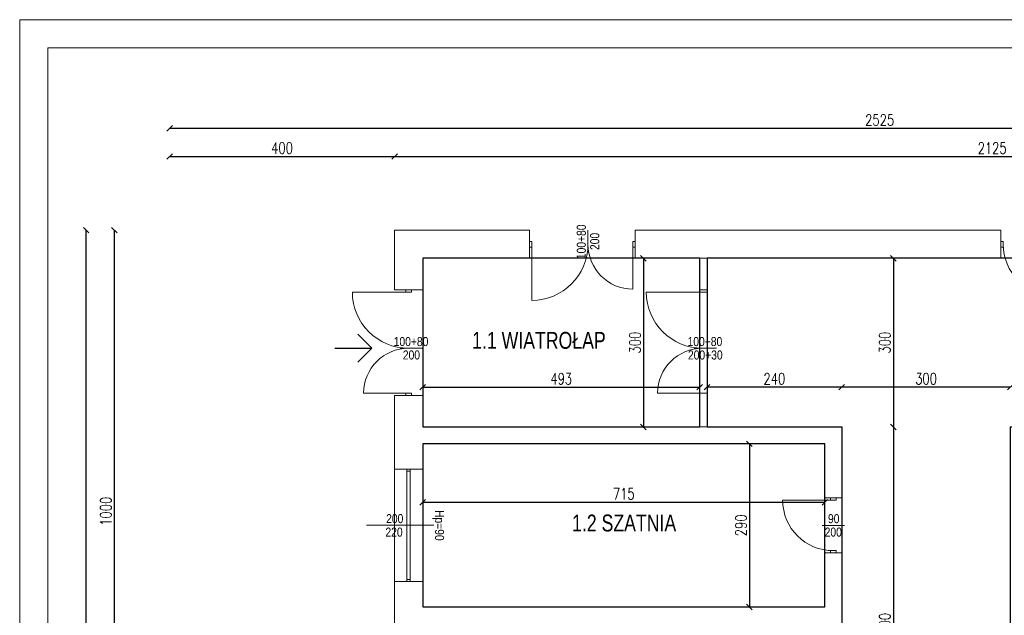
# Model space of a CAD drawing. Header units: metres. Extents: x 8472212 to 8494180, y 5728195 to 5779639.
# Tile 12 of 106: x 8475608 to 8477359, y 5731336 to 5732395. Entities that reach past the tile are written whole.
import ezdxf
from ezdxf.enums import TextEntityAlignment as Align

# ---------------------------------------------------------------- set-up
doc = ezdxf.new("R2010")
doc.units = ezdxf.units.M
doc.header["$MEASUREMENT"] = 0
doc.layers.get('0').update_dxf_attribs({"color": 250, "linetype": 'CONTINUOUS'})
doc.layers.get('Defpoints').update_dxf_attribs({"linetype": 'CONTINUOUS'})
doc.layers.add('!!powierzchnie', color=31, linetype='CONTINUOUS', plot=False)
for name, color, linetype, lineweight in [('!działowe', 253, 'CONTINUOUS', 13), ('!opisy', 255, 'CONTINUOUS', 9), ('!parapety', 21, 'CONTINUOUS', 9), ('!RZUTY STOLARKA wewnętrzna', 191, 'CONTINUOUS', 9), ('!stolarka zew', 4, 'CONTINUOUS', 9), ('!ściany konstrukcyjne', 7, 'CONTINUOUS', 18), ('000 RZUTY STOLARKA DRZWIOWA WEW', 151, 'CONTINUOUS', 9), ('0A_MJ_tabelka', 252, 'CONTINUOUS', 5), ('0A_NIEwidoczne', 222, 'CONTINUOUS', 0), ('działowe', 8, 'CONTINUOUS', 9), ('opisy', 2, 'CONTINUOUS', 5), ('opisy ramki linie', 101, 'CONTINUOUS', 5)]:
    doc.layers.add(name, color=color, linetype=linetype, lineweight=lineweight)
doc.layers.add('RZUTY OPIS POMIESZCZEŃ', color=7, linetype='CONTINUOUS')
doc.styles.add('opis mały', font='ARIALN.TTF', dxfattribs={"height": 16})
doc.styles.get("Standard").update_dxf_attribs({"font": 'Simplex.SHX', "width": 0.75})
doc.dimstyles.new('ISO-25', dxfattribs={"dimtxt": 20, "dimasz": 10, "dimexe": 1.25, "dimexo": 0.625, "dimgap": 5, "dimtad": 1, "dimdec": 0, "dimtxsty": 'Standard', "dimblk": 'OBLIQUE', "dimcen": 2.5, "dimse1": 1, "dimse2": 1, "dimadec": 0, "dimazin": 0, "dimtfac": 1, "dimtdec": 0, "dimtmove": 0, "dimatfit": 3, "dimfxl": 1, "dimarcsym": 0})

# ---------------------------------------------------------------- blocks, each defined once
blk = doc.blocks.new('*U684')
at = {"layer": '!parapety'}
for p, q in [((7761.2, -4380.1), (7961.5, -4380.1)), ((7761.2, -4430.1), (7961.5, -4430.1))]:
    blk.add_line(p, q, dxfattribs=at)
at = {"layer": '!stolarka zew'}
for p, q in [((7961.5, -4402.1), (7761.2, -4402.1)), ((7961.5, -4408.1), (7761.2, -4408.1)), ((7765.2, -4402.1), (7765.2, -4408.1)), ((7957.5, -4402.1), (7957.5, -4408.1))]:
    blk.add_line(p, q, dxfattribs=at)
at = {"layer": '!ściany konstrukcyjne'}
for p, q in [((7761.2, -4430.1), (7761.2, -4380.1)), ((7961.5, -4430.1), (7961.5, -4380.1))]:
    blk.add_line(p, q, dxfattribs=at)
at = {"layer": 'opisy ramki linie'}
for p, q in [((7861.3, -4330.1), (7861.3, -4380.1)), ((7861.3, -4380.1), (7861.3, -4450.1))]:
    blk.add_line(p, q, dxfattribs=at)
at = {"layer": 'opisy', "style": 'opis mały', "flags": 8}
for tag, p in [('SZEROKOŚĆ_OKNO', (7857.3, -4365.1)), ('WYSOKOŚĆ_OKNO', (7881.3, -4363.9))]:
    blk.add_attdef(tag, p, '', height=16, rotation=90, dxfattribs=at)
blk.add_attdef('WYSOKOŚĆ_PARAPETU', text='', height=16, dxfattribs=at).set_placement((7861.3, -4460.1), align=Align.MIDDLE_CENTER)
blk = doc.blocks.new('_Oblique')
at = {"color": 0, "linetype": 'ByBlock', "lineweight": -2}
blk.add_line((-0.5, -0.5), (0.5, 0.5), dxfattribs=at)
blk = doc.blocks.new('*D473')
at = {"layer": '!opisy', "color": 0, "linetype": 'Continuous', "lineweight": -2, "transparency": 16777216}
blk.add_line((8476274.5, 5732151.5), (8478399.5, 5732151.5), dxfattribs=at)
at = {"layer": 'Defpoints', "color": 0, "linetype": 'Continuous', "transparency": 16777216}
for p in [(8478399.5, 5732151.5), (8476274.5, 5731862), (8478399.5, 5731862)]:
    blk.add_point(p, dxfattribs=at)
at = {"layer": '!opisy', "color": 0, "linetype": 'Continuous', "lineweight": -2, "transparency": 16777216, "xscale": 10, "yscale": 10, "zscale": 10, "rotation": 180}
blk.add_blockref('_Oblique', (8476274.5, 5732151.5), dxfattribs=at)
at = {"layer": '!opisy', "color": 0, "linetype": 'Continuous', "lineweight": -2, "transparency": 16777216, "xscale": 10, "yscale": 10, "zscale": 10}
blk.add_blockref('_Oblique', (8478399.5, 5732151.5), dxfattribs=at)
at = {"layer": '!opisy', "color": 0, "linetype": 'Continuous', "transparency": 16777216, "insert": (8477337, 5732166.5), "char_height": 20, "attachment_point": 5}
blk.add_mtext('2125', dxfattribs=at)
blk = doc.blocks.new('*D474')
at = {"layer": '!opisy', "color": 0, "linetype": 'Continuous', "lineweight": -2, "transparency": 16777216}
blk.add_line((8475776.2, 5732020.5), (8475776.2, 5731020.5), dxfattribs=at)
at = {"layer": 'Defpoints', "color": 0, "linetype": 'Continuous', "transparency": 16777216}
for p in [(8476425.5, 5732020.5), (8475776.2, 5731020.5), (8476425.5, 5731020.5)]:
    blk.add_point(p, dxfattribs=at)
at = {"layer": '!opisy', "color": 0, "linetype": 'Continuous', "lineweight": -2, "transparency": 16777216, "xscale": 10, "yscale": 10, "zscale": 10}
for p, rotation in [((8475776.2, 5732020.5), 90), ((8475776.2, 5731020.5), 270)]:
    blk.add_blockref('_Oblique', p, dxfattribs=dict(at, rotation=rotation))
at = {"layer": '!opisy', "color": 0, "linetype": 'Continuous', "transparency": 16777216, "insert": (8475761.2, 5731520.5), "char_height": 20, "attachment_point": 5, "rotation": 90}
blk.add_mtext('1000', dxfattribs=at)
blk = doc.blocks.new('*D476')
at = {"layer": '!opisy', "color": 0, "linetype": 'Continuous', "lineweight": -2, "transparency": 16777216}
blk.add_line((8475874.5, 5732151.5), (8476274.5, 5732151.5), dxfattribs=at)
at = {"layer": 'Defpoints', "color": 0, "linetype": 'Continuous', "transparency": 16777216}
for p in [(8476274.5, 5732151.5), (8475874.5, 5730862), (8476274.5, 5730862)]:
    blk.add_point(p, dxfattribs=at)
at = {"layer": '!opisy', "color": 0, "linetype": 'Continuous', "lineweight": -2, "transparency": 16777216, "xscale": 10, "yscale": 10, "zscale": 10, "rotation": 180}
blk.add_blockref('_Oblique', (8475874.5, 5732151.5), dxfattribs=at)
at = {"layer": '!opisy', "color": 0, "linetype": 'Continuous', "lineweight": -2, "transparency": 16777216, "xscale": 10, "yscale": 10, "zscale": 10}
blk.add_blockref('_Oblique', (8476274.5, 5732151.5), dxfattribs=at)
at = {"layer": '!opisy', "color": 0, "linetype": 'Continuous', "transparency": 16777216, "insert": (8476074.5, 5732166.5), "char_height": 20, "attachment_point": 5}
blk.add_mtext('400', dxfattribs=at)
blk = doc.blocks.new('*D486')
at = {"layer": '!opisy', "color": 0, "linetype": 'Continuous', "lineweight": -2, "transparency": 16777216}
blk.add_line((8477369.5, 5731741.3), (8477069.5, 5731741.3), dxfattribs=at)
at = {"layer": 'Defpoints', "color": 0, "linetype": 'Continuous', "transparency": 16777216}
for p in [(8477069.5, 5731741.3), (8477069.5, 5731670.5), (8477369.5, 5731670.5)]:
    blk.add_point(p, dxfattribs=at)
at = {"layer": '!opisy', "color": 0, "linetype": 'Continuous', "lineweight": -2, "transparency": 16777216, "xscale": 10, "yscale": 10, "zscale": 10, "rotation": 180}
blk.add_blockref('_Oblique', (8477069.5, 5731741.3), dxfattribs=at)
at = {"layer": '!opisy', "color": 0, "linetype": 'Continuous', "lineweight": -2, "transparency": 16777216, "xscale": 10, "yscale": 10, "zscale": 10}
blk.add_blockref('_Oblique', (8477369.5, 5731741.3), dxfattribs=at)
at = {"layer": '!opisy', "color": 0, "linetype": 'Continuous', "transparency": 16777216, "insert": (8477219.5, 5731756.3), "char_height": 20, "attachment_point": 5}
blk.add_mtext('300', dxfattribs=at)
blk = doc.blocks.new('*D487')
at = {"layer": '!opisy', "color": 0, "linetype": 'Continuous', "lineweight": -2, "transparency": 16777216}
blk.add_line((8477069.5, 5731741.3), (8476830, 5731741.3), dxfattribs=at)
at = {"layer": 'Defpoints', "color": 0, "linetype": 'Continuous', "transparency": 16777216}
for p in [(8476830, 5731741.3), (8476830, 5731670.5), (8477069.5, 5731670.5)]:
    blk.add_point(p, dxfattribs=at)
at = {"layer": '!opisy', "color": 0, "linetype": 'Continuous', "lineweight": -2, "transparency": 16777216, "xscale": 10, "yscale": 10, "zscale": 10, "rotation": 180}
blk.add_blockref('_Oblique', (8476830, 5731741.3), dxfattribs=at)
at = {"layer": '!opisy', "color": 0, "linetype": 'Continuous', "lineweight": -2, "transparency": 16777216, "xscale": 10, "yscale": 10, "zscale": 10}
blk.add_blockref('_Oblique', (8477069.5, 5731741.3), dxfattribs=at)
at = {"layer": '!opisy', "color": 0, "linetype": 'Continuous', "transparency": 16777216, "insert": (8476949.8, 5731756.3), "char_height": 20, "attachment_point": 5}
blk.add_mtext('240', dxfattribs=at)
blk = doc.blocks.new('*D488')
at = {"layer": '!opisy', "color": 0, "linetype": 'Continuous', "lineweight": -2, "transparency": 16777216}
blk.add_line((8477161.3, 5731970.5), (8477161.3, 5731670.5), dxfattribs=at)
at = {"layer": 'Defpoints', "color": 0, "linetype": 'Continuous', "transparency": 16777216}
for p in [(8476739.5, 5731970.5), (8476739.5, 5731670.5), (8477161.3, 5731670.5)]:
    blk.add_point(p, dxfattribs=at)
at = {"layer": '!opisy', "color": 0, "linetype": 'Continuous', "lineweight": -2, "transparency": 16777216, "xscale": 10, "yscale": 10, "zscale": 10}
for p, rotation in [((8477161.3, 5731970.5), 90), ((8477161.3, 5731670.5), 270)]:
    blk.add_blockref('_Oblique', p, dxfattribs=dict(at, rotation=rotation))
at = {"layer": '!opisy', "color": 0, "linetype": 'Continuous', "transparency": 16777216, "insert": (8477146.3, 5731820.5), "char_height": 20, "attachment_point": 5, "rotation": 90}
blk.add_mtext('300', dxfattribs=at)
blk = doc.blocks.new('*D489')
at = {"layer": '!opisy', "color": 0, "linetype": 'Continuous', "lineweight": -2, "transparency": 16777216}
blk.add_line((8477161.3, 5731670.5), (8477161.3, 5730970.5), dxfattribs=at)
at = {"layer": 'Defpoints', "color": 0, "linetype": 'Continuous', "transparency": 16777216}
for p in [(8477069.5, 5731670.5), (8477069.5, 5730970.5), (8477161.3, 5730970.5)]:
    blk.add_point(p, dxfattribs=at)
at = {"layer": '!opisy', "color": 0, "linetype": 'Continuous', "lineweight": -2, "transparency": 16777216, "xscale": 10, "yscale": 10, "zscale": 10}
for p, rotation in [((8477161.3, 5731670.5), 90), ((8477161.3, 5730970.5), 270)]:
    blk.add_blockref('_Oblique', p, dxfattribs=dict(at, rotation=rotation))
at = {"layer": '!opisy', "color": 0, "linetype": 'Continuous', "transparency": 16777216, "insert": (8477146.3, 5731320.5), "char_height": 20, "attachment_point": 5, "rotation": 90}
blk.add_mtext('700', dxfattribs=at)
blk = doc.blocks.new('*D492')
at = {"layer": '!opisy', "color": 0, "linetype": 'Continuous', "lineweight": -2, "transparency": 16777216}
blk.add_line((8476905.4, 5731640.5), (8476905.4, 5731350.5), dxfattribs=at)
at = {"layer": 'Defpoints', "color": 0, "linetype": 'Continuous', "transparency": 16777216}
for p in [(8477039.5, 5731640.5), (8476905.4, 5731350.5), (8477039.5, 5731350.5)]:
    blk.add_point(p, dxfattribs=at)
at = {"layer": '!opisy', "color": 0, "linetype": 'Continuous', "lineweight": -2, "transparency": 16777216, "xscale": 10, "yscale": 10, "zscale": 10}
for p, rotation in [((8476905.4, 5731640.5), 90), ((8476905.4, 5731350.5), 270)]:
    blk.add_blockref('_Oblique', p, dxfattribs=dict(at, rotation=rotation))
at = {"layer": '!opisy', "color": 0, "linetype": 'Continuous', "transparency": 16777216, "insert": (8476890.4, 5731495.5), "char_height": 20, "attachment_point": 5, "rotation": 90}
blk.add_mtext('290', dxfattribs=at)
blk = doc.blocks.new('*D493')
at = {"layer": '!opisy', "color": 0, "linetype": 'Continuous', "lineweight": -2, "transparency": 16777216}
blk.add_line((8476324.5, 5731536.7), (8477039.5, 5731536.7), dxfattribs=at)
at = {"layer": 'Defpoints', "color": 0, "linetype": 'Continuous', "transparency": 16777216}
for p in [(8476324.5, 5731640.5), (8477039.5, 5731640.5), (8477039.5, 5731536.7)]:
    blk.add_point(p, dxfattribs=at)
at = {"layer": '!opisy', "color": 0, "linetype": 'Continuous', "lineweight": -2, "transparency": 16777216, "xscale": 10, "yscale": 10, "zscale": 10, "rotation": 180}
blk.add_blockref('_Oblique', (8476324.5, 5731536.7), dxfattribs=at)
at = {"layer": '!opisy', "color": 0, "linetype": 'Continuous', "lineweight": -2, "transparency": 16777216, "xscale": 10, "yscale": 10, "zscale": 10}
blk.add_blockref('_Oblique', (8477039.5, 5731536.7), dxfattribs=at)
at = {"layer": '!opisy', "color": 0, "linetype": 'Continuous', "transparency": 16777216, "insert": (8476682, 5731551.7), "char_height": 20, "attachment_point": 5}
blk.add_mtext('715', dxfattribs=at)
blk = doc.blocks.new('*D509')
at = {"layer": '!opisy', "color": 0, "linetype": 'Continuous', "lineweight": -2, "transparency": 16777216}
blk.add_line((8478399.5, 5732201.5), (8475874.5, 5732201.5), dxfattribs=at)
at = {"layer": 'Defpoints', "color": 0, "linetype": 'Continuous', "transparency": 16777216}
for p in [(8475874.5, 5732201.5), (8478399.5, 5731912), (8475874.5, 5730912)]:
    blk.add_point(p, dxfattribs=at)
at = {"layer": '!opisy', "color": 0, "linetype": 'Continuous', "lineweight": -2, "transparency": 16777216, "xscale": 10, "yscale": 10, "zscale": 10, "rotation": 180}
blk.add_blockref('_Oblique', (8475874.5, 5732201.5), dxfattribs=at)
at = {"layer": '!opisy', "color": 0, "linetype": 'Continuous', "lineweight": -2, "transparency": 16777216, "xscale": 10, "yscale": 10, "zscale": 10}
blk.add_blockref('_Oblique', (8478399.5, 5732201.5), dxfattribs=at)
at = {"layer": '!opisy', "color": 0, "linetype": 'Continuous', "transparency": 16777216, "insert": (8477137, 5732216.5), "char_height": 20, "attachment_point": 5}
blk.add_mtext('2525', dxfattribs=at)
blk = doc.blocks.new('*D510')
at = {"layer": '!opisy', "color": 0, "linetype": 'Continuous', "lineweight": -2, "transparency": 16777216}
blk.add_line((8475726.2, 5729295.5), (8475726.2, 5732020.5), dxfattribs=at)
at = {"layer": 'Defpoints', "color": 0, "linetype": 'Continuous', "transparency": 16777216}
for p in [(8475726.2, 5732020.5), (8476425.5, 5732020.5), (8476025.5, 5729295.5)]:
    blk.add_point(p, dxfattribs=at)
at = {"layer": '!opisy', "color": 0, "linetype": 'Continuous', "lineweight": -2, "transparency": 16777216, "xscale": 10, "yscale": 10, "zscale": 10}
for p, rotation in [((8475726.2, 5732020.5), 90), ((8475726.2, 5729295.5), 270)]:
    blk.add_blockref('_Oblique', p, dxfattribs=dict(at, rotation=rotation))
at = {"layer": '!opisy', "color": 0, "linetype": 'Continuous', "transparency": 16777216, "insert": (8475711.2, 5730658), "char_height": 20, "attachment_point": 5, "rotation": 90}
blk.add_mtext('2725', dxfattribs=at)
blk = doc.blocks.new('*U437')
for p, q in [((44, 0), (44, 90)), ((44, 5), (40, 5)), ((44, 5), (44, -5)), ((134, 5), (138, 5)), ((134, 5), (134, -5)), ((44, -5), (40, -5)), ((134, -5), (138, -5))]:
    blk.add_line(p, q)
blk.add_arc((44, 0), 90, 0, 90)
at = {"layer": 'opisy'}
blk.add_line((89, -20), (89, 20), dxfattribs=at)
at = {"layer": 'opisy', "style": 'opis mały', "flags": 8}
for tag, p in [('SZEROKOŚĆ_DRZWI_AUTO', (85.1, -0.7)), ('WYSOKOŚĆ_DRZWI', (109, 0))]:
    blk.add_attdef(tag, text='', height=16, rotation=90, dxfattribs=at).set_placement(p, align=Align.CENTER)
blk = doc.blocks.new('*U693')
for p, q in [((34, 5), (30, 5)), ((34, -5), (34, 5)), ((124, -5), (124, 5)), ((124, 5), (128, 5)), ((124, 0), (124, -90)), ((34, -5), (30, -5)), ((124, -5), (128, -5))]:
    blk.add_line(p, q)
blk.add_arc((124, 0), 90, 180, 270)
at = {"layer": 'opisy'}
blk.add_line((79, -20), (79, 20), dxfattribs=at)
at = {"layer": 'opisy', "style": 'opis mały', "flags": 8}
for tag, p in [('SZEROKOŚĆ_DRZWI_AUTO', (75.1, -0.7)), ('WYSOKOŚĆ_DRZWI', (99, 0))]:
    blk.add_attdef(tag, text='', height=16, rotation=90, dxfattribs=at).set_placement(p, align=Align.CENTER)
blk = doc.blocks.new('*D752')
at = {"layer": '!opisy', "color": 0, "linetype": 'Continuous', "lineweight": -2, "transparency": 16777216}
blk.add_line((8476324.5, 5731741.3), (8476817, 5731741.3), dxfattribs=at)
at = {"layer": 'Defpoints', "color": 0, "linetype": 'Continuous', "transparency": 16777216}
for p in [(8476817, 5731741.3), (8476324.5, 5731670.5), (8476817, 5731670.5)]:
    blk.add_point(p, dxfattribs=at)
at = {"layer": '!opisy', "color": 0, "linetype": 'Continuous', "lineweight": -2, "transparency": 16777216, "xscale": 10, "yscale": 10, "zscale": 10, "rotation": 180}
blk.add_blockref('_Oblique', (8476324.5, 5731741.3), dxfattribs=at)
at = {"layer": '!opisy', "color": 0, "linetype": 'Continuous', "lineweight": -2, "transparency": 16777216, "xscale": 10, "yscale": 10, "zscale": 10}
blk.add_blockref('_Oblique', (8476817, 5731741.3), dxfattribs=at)
at = {"layer": '!opisy', "color": 0, "linetype": 'Continuous', "transparency": 16777216, "insert": (8476570.8, 5731756.3), "char_height": 20, "attachment_point": 5}
blk.add_mtext('493', dxfattribs=at)
blk = doc.blocks.new('*D753')
at = {"layer": '!opisy', "color": 0, "linetype": 'Continuous', "lineweight": -2, "transparency": 16777216}
blk.add_line((8476717, 5731970.5), (8476717, 5731670.5), dxfattribs=at)
at = {"layer": 'Defpoints', "color": 0, "linetype": 'Continuous', "transparency": 16777216}
for p in [(8476817, 5731970.5), (8476717, 5731670.5), (8476817, 5731670.5)]:
    blk.add_point(p, dxfattribs=at)
at = {"layer": '!opisy', "color": 0, "linetype": 'Continuous', "lineweight": -2, "transparency": 16777216, "xscale": 10, "yscale": 10, "zscale": 10}
for p, rotation in [((8476717, 5731970.5), 90), ((8476717, 5731670.5), 270)]:
    blk.add_blockref('_Oblique', p, dxfattribs=dict(at, rotation=rotation))
at = {"layer": '!opisy', "color": 0, "linetype": 'Continuous', "transparency": 16777216, "insert": (8476702, 5731820.5), "char_height": 20, "attachment_point": 5, "rotation": 90}
blk.add_mtext('300', dxfattribs=at)

msp = doc.modelspace()

# ---------------------------------------------------------------- linework, layer by layer
at = {"layer": '!!powierzchnie', "linetype": 'Continuous'}
for points in [[(8476324.5, 5731970.5), (8476324.5, 5731670.5), (8476817, 5731670.5), (8476817, 5731970.5), (8476324.5, 5731970.5)], [(8476830, 5731970.5), (8476830, 5731670.5), (8477069.5, 5731670.5), (8477069.5, 5730970.5), (8476654.5, 5730970.5), (8476654.5, 5730260.5), (8477369.5, 5730260.5), (8477369.5, 5731670.5), (8478349.5, 5731670.5), (8478349.5, 5731970.5), (8476830, 5731970.5)], [(8476324.5, 5731640.5), (8476324.5, 5731350.5), (8477039.5, 5731350.5), (8477039.5, 5731640.5), (8476324.5, 5731640.5)]]:
    msp.add_lwpolyline(points, dxfattribs=at)
at = {"layer": '!działowe', "linetype": 'Continuous'}
msp.add_line((8476817, 5731914.5), (8476830, 5731914.5), dxfattribs=at)
at = {"layer": '!działowe'}
msp.add_line((8476817, 5731730.5), (8476830, 5731730.5), dxfattribs=at)
at = {"layer": '!RZUTY STOLARKA wewnętrzna', "linetype": 'Continuous'}
msp.add_line((8476737, 5731970.5), (8476727, 5731970.5), dxfattribs=at)
at = {"layer": '!stolarka zew'}
for p, q in [((8476518.4, 5732000.5), (8476514.4, 5732000.5)), ((8476518.4, 5731990.5), (8476518.4, 5732000.5)), ((8476618.4, 5731990.5), (8476618.4, 5732000.5)), ((8476618.4, 5731990.5), (8476618.4, 5732000.5)), ((8476698.4, 5731990.5), (8476698.4, 5732000.5)), ((8476698.4, 5732000.5), (8476702.4, 5732000.5)), ((8476698.4, 5731995.5), (8476698.4, 5731915.5)), ((8476518.4, 5731990.5), (8476514.4, 5731990.5)), ((8476698.4, 5731990.5), (8476702.4, 5731990.5)), ((8476299.5, 5731910.5), (8476199.5, 5731910.5)), ((8476294.5, 5731910.5), (8476294.5, 5731914.5)), ((8476294.5, 5731910.5), (8476304.5, 5731910.5)), ((8476304.5, 5731910.5), (8476304.5, 5731914.5)), ((8476294.5, 5731810.5), (8476304.5, 5731810.5)), ((8476294.5, 5731810.5), (8476304.5, 5731810.5)), ((8476299.5, 5731730.5), (8476219.5, 5731730.5)), ((8476294.5, 5731730.5), (8476304.5, 5731730.5)), ((8476294.5, 5731730.5), (8476294.5, 5731726.5)), ((8476304.5, 5731730.5), (8476304.5, 5731726.5))]:
    msp.add_line(p, q, dxfattribs=at)
at = {"layer": '!stolarka zew', "linetype": 'Continuous'}
msp.add_line((8476518.4, 5731895.5), (8476518.4, 5731995.5), dxfattribs=at)
at = {"layer": '!stolarka zew'}
for centre, radius, start, end in [((8476518.4, 5731995.5), 100, 270, 0), ((8476698.4, 5731995.5), 80, 180, 270), ((8476299.5, 5731910.5), 100, 180, 270), ((8476299.5, 5731730.5), 80, 90, 180)]:
    msp.add_arc(centre, radius, start, end, dxfattribs=at)
at = {"layer": '!ściany konstrukcyjne', "linetype": 'Continuous'}
for p, q in [((8476274.5, 5731970.5), (8476274.5, 5732020.5)), ((8476514.4, 5731970.5), (8476514.4, 5732020.5)), ((8476702.4, 5731970.5), (8476702.4, 5732020.5)), ((8477352.6, 5732020.5), (8477352.6, 5731970.5)), ((8476707, 5731970.5), (8476757, 5731970.5)), ((8476274.5, 5731914.5), (8476324.5, 5731914.5)), ((8476274.5, 5731726.5), (8476324.5, 5731726.5)), ((8477069.5, 5731544.5), (8477039.5, 5731544.5)), ((8477069.5, 5731446.5), (8477039.5, 5731446.5))]:
    msp.add_line(p, q, dxfattribs=at)
for points in [[(8476274.5, 5732020.5), (8476514.4, 5732020.5)], [(8476274.5, 5731914.5), (8476274.5, 5732020.5)], [(8476702.4, 5732020.5), (8477352.6, 5732020.5)], [(8476324.5, 5731914.5), (8476324.5, 5731970.5), (8476514.4, 5731970.5)], [(8476702.4, 5731970.5), (8477352.6, 5731970.5)], [(8476274.5, 5731595.6), (8476274.5, 5731726.5)], [(8476324.5, 5731670.5), (8476324.5, 5731726.5)], [(8476324.5, 5731670.5), (8477069.5, 5731670.5), (8477069.5, 5731544.5)], [(8476324.5, 5731595.6), (8476324.5, 5731640.5)], [(8476324.5, 5731640.5), (8477039.5, 5731640.5), (8477039.5, 5731544.5)], [(8477039.5, 5731446.5), (8477039.5, 5731350.5)], [(8477069.5, 5731446.5), (8477069.5, 5731258.7)], [(8476274.5, 5731260.5), (8476274.5, 5731395.4)], [(8476324.5, 5731350.5), (8476324.5, 5731395.4)], [(8476324.5, 5731350.5), (8477039.5, 5731350.5)]]:
    msp.add_lwpolyline(points, dxfattribs=at)
at = {"layer": '000 RZUTY STOLARKA DRZWIOWA WEW'}
for p, q in [((8476822, 5731910.5), (8476722, 5731910.5)), ((8476817, 5731910.5), (8476817, 5731914.5)), ((8476817, 5731910.5), (8476830, 5731910.5)), ((8476830, 5731910.5), (8476830, 5731914.5)), ((8476822, 5731730.5), (8476742, 5731730.5)), ((8476817, 5731730.5), (8476817, 5731726.5)), ((8476830, 5731730.5), (8476830, 5731726.5))]:
    msp.add_line(p, q, dxfattribs=at)
for centre, radius, start, end in [((8476822, 5731910.5), 100, 180, 270), ((8476822, 5731730.5), 80, 90, 180)]:
    msp.add_arc(centre, radius, start, end, dxfattribs=at)
at = {"layer": '0A_MJ_tabelka', "color": 7, "lineweight": 0}
for p, q in [((8475658, 5732344.8), (8475658, 5728244.8)), ((8478528, 5732344.8), (8475658, 5732344.8))]:
    msp.add_line(p, q, dxfattribs=at)
at = {"layer": '0A_NIEwidoczne', "lineweight": 0}
for p, q in [((8475608, 5732394.8), (8475608, 5728194.8)), ((8478578, 5732394.8), (8475608, 5732394.8))]:
    msp.add_line(p, q, dxfattribs=at)
at = {"layer": 'działowe', "linetype": 'Continuous'}
for p, q in [((8476817, 5731970.5), (8476817, 5731914.5)), ((8476830, 5731914.5), (8476830, 5731970.5)), ((8476817, 5731726.5), (8476817, 5731670.5)), ((8476830, 5731670.5), (8476830, 5731726.5))]:
    msp.add_line(p, q, dxfattribs=at)
at = {"layer": 'opisy'}
for p, q in [((8476618.4, 5731980.5), (8476618.4, 5732020.5)), ((8476284.5, 5731810.5), (8476324.5, 5731810.5)), ((8476807, 5731810.5), (8476847, 5731810.5))]:
    msp.add_line(p, q, dxfattribs=at)
at = {"layer": 'RZUTY OPIS POMIESZCZEŃ'}
for p in [(8476209.3, 5731835.3), (8476168.2, 5731810.5), (8476209.3, 5731785.8)]:
    msp.add_line(p, (8476234, 5731810.5), dxfattribs=at)

# ---------------------------------------------------------------- block references
at = {"layer": '!stolarka zew'}
msp.add_blockref('*U693', (8477322.6, 5731995.5), dxfattribs=at).add_auto_attribs({'SZEROKOŚĆ_DRZWI_AUTO': '90', 'WYSOKOŚĆ_DRZWI': '200'})
at = {"layer": '!ściany konstrukcyjne'}
ref = msp.add_blockref('*U684', (8471894.4, 5739356.9), dxfattribs=dict(at, xscale=-1, rotation=90))
ref.add_attrib('WYSOKOŚĆ_OKNO', '220', (8476258.3, 5731475.5), dxfattribs={"layer": 'opisy', "height": 16, "style": 'opis mały'})
ref.add_attrib('WYSOKOŚĆ_PARAPETU', 'Hp=90', dxfattribs={"layer": 'opisy', "height": 16, "rotation": 270, "style": 'opis mały'}).set_placement((8476354.5, 5731495.5), align=Align.MIDDLE_CENTER)
ref.add_attrib('SZEROKOŚĆ_OKNO', '200', (8476259.5, 5731499.5), dxfattribs={"layer": 'opisy', "height": 16, "style": 'opis mały'})
at = {"layer": '000 RZUTY STOLARKA DRZWIOWA WEW'}
ref = msp.add_blockref('*U437', (8477054.5, 5731584.5), dxfattribs=dict(at, xscale=-1, rotation=90))
ref.add_attrib('SZEROKOŚĆ_DRZWI_AUTO', '90', dxfattribs={"layer": 'opisy', "height": 16, "style": 'opis mały', "flags": 8}).set_placement((8477055.3, 5731499.4), align=Align.CENTER)
ref.add_attrib('WYSOKOŚĆ_DRZWI', '200', dxfattribs={"layer": 'opisy', "height": 16, "style": 'opis mały', "flags": 8}).set_placement((8477054.5, 5731475.5), align=Align.CENTER)

# ---------------------------------------------------------------- texts
at = {"layer": '!opisy', "linetype": 'Continuous', "char_height": 30, "attachment_point": 1}
for s, insert in [('\\pi328.43;{\\fArial|b0|i0|c238|p34;1.1 WIATROŁAP}', (8476084, 5731839.5)), ('\\pi284.05;{\\fArial|b0|i0|c238|p34;1.11 POMIESZCZENIE\\P\\pi333.36;PORZĄDKOWE}', (8477126.3, 5731537.1)), ('\\pi353.92;{\\fArial|b0|i0|c238|p34;1.2 SZATNIA}', (8476236.2, 5731514.7))]:
    msp.add_mtext_dynamic_manual_height_columns(s, width=889.628, gutter_width=12.5, heights=[0], dxfattribs=dict(at, insert=insert))
at = {"layer": 'opisy', "style": 'opis mały', "flags": 8}
for tag, text, p in [('100+80', '###', (8476614.5, 5731999.8)), ('200', '200', (8476638.4, 5732000.5))]:
    msp.add_attdef(tag, text=text, height=16, rotation=90, dxfattribs=at).set_placement(p, align=Align.CENTER)
for tag, text, p in [('100+80', '100', (8476303.8, 5731814.4)), ('100+80', '100', (8476826.3, 5731814.4)), ('200', '200', (8476304.5, 5731790.5)), ('200+30', '200', (8476827, 5731790.5))]:
    msp.add_attdef(tag, text=text, height=16, dxfattribs=at).set_placement(p, align=Align.CENTER)

# ---------------------------------------------------------------- dimensions: what is measured, and where the dimension line sits
at = {"layer": '!opisy', "linetype": 'Continuous'}
for base, p1, p2, picture, middle in [((8475874.5, 5732201.5), (8478399.5, 5731912), (8475874.5, 5730912), '*D509', (8477137, 5732216.5)), ((8478399.5, 5732151.5), (8476274.5, 5731862), (8478399.5, 5731862), '*D473', (8477337, 5732166.5)), ((8476817.0316198, 5731741.3458592), (8476324.5316198, 5731670.5157985), (8476817.0316198, 5731670.5157984), '*D752', (8476570.7816198, 5731756.3458592)), ((8476830.0316198, 5731741.3458592), (8477069.5316198, 5731670.5157984), (8476830.0316198, 5731670.5157984), '*D487', (8476949.7816198, 5731756.3458592)), ((8477069.5, 5731741.3), (8477369.5, 5731670.5), (8477069.5, 5731670.5), '*D486', (8477219.5, 5731756.3)), ((8477039.5, 5731536.7), (8476324.5, 5731640.5), (8477039.5, 5731640.5), '*D493', (8476682, 5731551.7))]:
    dim = msp.add_linear_dim(base=base, p1=p1, p2=p2, dimstyle='ISO-25', dxfattribs=at)
    dim.commit()
    dim.dimension.update_dxf_attribs({"geometry": picture, "text_midpoint": middle})
dim = msp.add_linear_dim(base=(8476274.5, 5732151.5), p1=(8475874.5, 5730862), p2=(8476274.5, 5730862), dimstyle='ISO-25', dxfattribs=at)
dim.commit()
dim.dimension.update_dxf_attribs({"geometry": '*D476', "text_midpoint": (8476074.5, 5732151.5), "dimtype": 160})
for base, p1, p2, picture, middle in [((8475726.2, 5732020.5), (8476025.5, 5729295.5), (8476425.5, 5732020.5), '*D510', (8475711.2, 5730658)), ((8475776.2, 5731020.5), (8476425.5, 5732020.5), (8476425.5, 5731020.5), '*D474', (8475761.2, 5731520.5)), ((8476717, 5731670.5), (8476817, 5731970.5), (8476817, 5731670.5), '*D753', (8476702, 5731820.5)), ((8477161.3, 5731670.5), (8476739.5, 5731970.5), (8476739.5, 5731670.5), '*D488', (8477146.3, 5731820.5)), ((8477161.3, 5730970.5), (8477069.5, 5731670.5), (8477069.5, 5730970.5), '*D489', (8477146.3, 5731320.5)), ((8476905.4, 5731350.5), (8477039.5, 5731640.5), (8477039.5, 5731350.5), '*D492', (8476890.4, 5731495.5))]:
    dim = msp.add_linear_dim(base=base, p1=p1, p2=p2, angle=90, dimstyle='ISO-25', dxfattribs=at)
    dim.commit()
    dim.dimension.update_dxf_attribs({"geometry": picture, "text_midpoint": middle})

doc.saveas('drawing.dxf')
